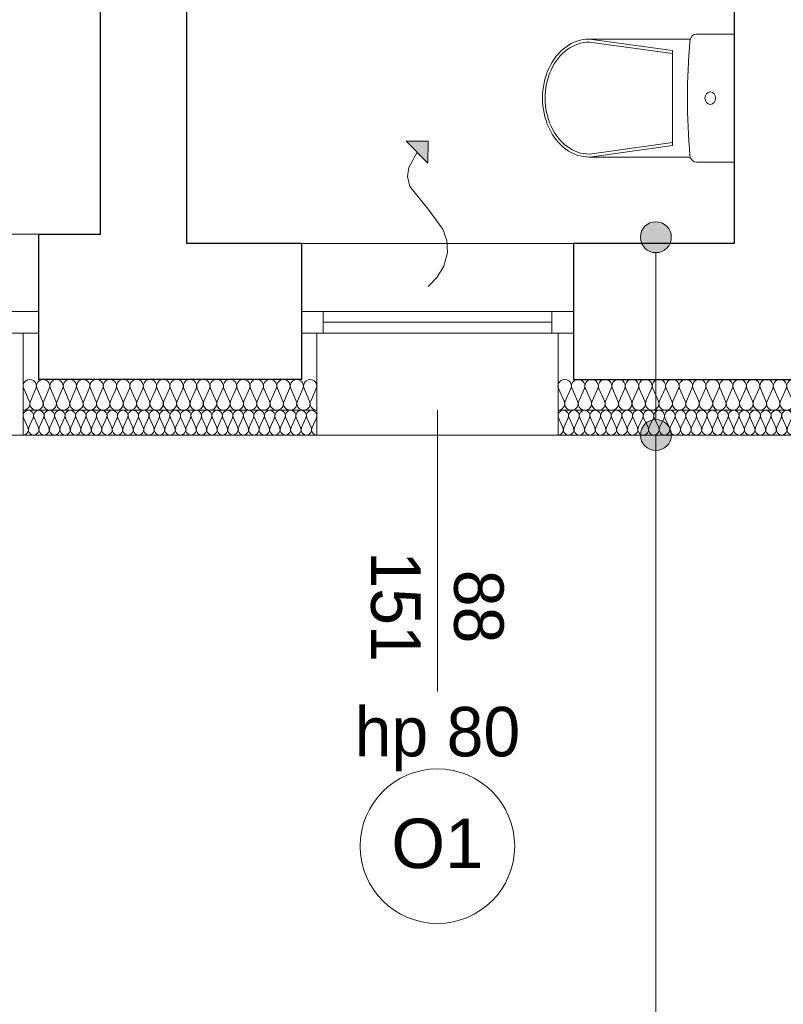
# Model space of a CAD drawing. Extents: x -438200 to -357500, y 15000 to 163871.
# Tile 52 of 148: x -419326 to -416856, y 66078 to 69263. Entities that reach past the tile are written whole.
import ezdxf

# ---------------------------------------------------------------- set-up
doc = ezdxf.new("R2010")
doc.units = 0
doc.header["$MEASUREMENT"] = 0
for name, color, linetype in [('#podkład', 252, 'Continuous'), ('A-Okna', 252, 'Continuous'), ('Arch ocieplenie', 252, 'Continuous'), ('Arch opisy', 252, 'Continuous'), ('Inwent Izolacje', 252, 'Continuous'), ('INWENT wyposarzenie', 252, 'Continuous')]:
    doc.layers.add(name, color=color, linetype=linetype)
for name, color, linetype, lineweight in [('A-Okna_Nr_Pióra__9', 252, 'Continuous', 13), ('Arch ocieplenie_Nr_Pióra__9', 252, 'Continuous', 13), ('Arch opisy okien_Nr_Pióra__9', 252, 'Continuous', 13), ('Arch opisy_Nr_Pióra__21', 252, 'Continuous', 9), ('Arch opisy_Nr_Pióra__9', 252, 'Continuous', 13), ('Arch wykończenie_Nr_Pióra__3', 252, 'Continuous', 18), ('Inwent Izolacje_Nr_Pióra__2', 252, 'Continuous', 13), ('INWENT wyposarzenie_Nr_Pióra__21', 252, 'Continuous', 9), ('INWENT. OKNA_Nr_Pióra__21', 252, 'Continuous', 9), ('INWENT. OKNA_Nr_Pióra__5', 252, 'Continuous', 13), ('INWENT.ŚCIANY_Nr_Pióra__1', 252, 'Continuous', 25), ('INWENT.ŚCIANY_Nr_Pióra__2', 252, 'Continuous', 13), ('INWENT.ŚCIANY_Nr_Pióra__21', 252, 'Continuous', 9)]:
    doc.layers.add(name, color=color, linetype=linetype, lineweight=lineweight)
doc.styles.add('GENERATED_STYLE_10', font='arial.ttf')
doc.styles.add('GENERATED_STYLE_5', font='txt')

# ---------------------------------------------------------------- blocks, each defined once
blk = doc.blocks.new('Izolacja cieplna 14_188', base_point=(-417584.9, 57732.6))
at = {"layer": 'Arch ocieplenie_Nr_Pióra__9', "linetype": 'Continuous'}
for p, q in [((-417583.5, 57788.8), (-417569.2, 57756.5)), ((-417566.3, 57756.5), (-417551.9, 57788.8)), ((-417549, 57788.8), (-417534.7, 57756.5)), ((-417531.8, 57756.5), (-417517.5, 57788.8)), ((-417514.6, 57788.8), (-417500.3, 57756.5)), ((-417497.4, 57756.5), (-417483, 57788.8)), ((-417480.1, 57788.8), (-417465.8, 57756.5)), ((-417462.9, 57756.5), (-417448.6, 57788.8)), ((-417445.7, 57788.8), (-417431.4, 57756.5)), ((-417428.5, 57756.5), (-417414.1, 57788.8)), ((-417411.2, 57788.8), (-417396.9, 57756.5)), ((-417394, 57756.5), (-417379.7, 57788.8)), ((-417376.8, 57788.8), (-417362.5, 57756.5)), ((-417359.6, 57756.5), (-417345.2, 57788.8)), ((-417342.3, 57788.8), (-417328, 57756.5)), ((-417325.1, 57756.5), (-417310.8, 57788.8)), ((-417307.9, 57788.8), (-417293.6, 57756.5)), ((-417290.7, 57756.5), (-417276.3, 57788.8)), ((-417273.4, 57788.8), (-417259.1, 57756.5)), ((-417256.2, 57756.5), (-417241.9, 57788.8)), ((-417239, 57788.8), (-417224.7, 57756.5)), ((-417221.8, 57756.5), (-417207.4, 57788.8)), ((-417204.5, 57788.8), (-417190.2, 57756.5)), ((-417187.3, 57756.5), (-417173, 57788.8)), ((-417170.1, 57788.8), (-417155.8, 57756.5)), ((-417152.9, 57756.5), (-417138.5, 57788.8)), ((-417135.6, 57788.8), (-417121.3, 57756.5)), ((-417118.4, 57756.5), (-417104.1, 57788.8)), ((-417101.2, 57788.8), (-417086.9, 57756.5)), ((-417084, 57756.5), (-417069.6, 57788.8)), ((-417066.7, 57788.8), (-417052.4, 57756.5)), ((-417049.5, 57756.5), (-417035.2, 57788.8)), ((-417032.3, 57788.8), (-417017.9, 57756.5)), ((-417015.1, 57756.5), (-417000.7, 57788.8)), ((-416997.8, 57788.8), (-416983.5, 57756.5)), ((-416980.6, 57756.5), (-416966.3, 57788.8)), ((-416963.4, 57788.8), (-416949, 57756.5)), ((-416946.2, 57756.5), (-416931.8, 57788.8)), ((-416928.9, 57788.8), (-416914.6, 57756.5)), ((-416911.7, 57756.5), (-416897.4, 57788.8)), ((-416894.5, 57788.8), (-416880.1, 57756.5)), ((-416877.3, 57756.5), (-416862.9, 57788.8)), ((-416860, 57788.8), (-416845.7, 57756.5)), ((-416842.8, 57756.5), (-416828.5, 57788.8)), ((-416825.6, 57788.8), (-416811.2, 57756.5)), ((-416808.3, 57756.5), (-416794, 57788.8)), ((-416791.1, 57788.8), (-416776.8, 57756.5)), ((-416773.9, 57756.5), (-416759.6, 57788.8))]:
    blk.add_line(p, q, dxfattribs=at)
for centre, start_param, end_param in [((-417567.7, 57795.6), 5.870392, 9.837571), ((-417533.3, 57795.6), 5.870392, 9.837571), ((-417498.8, 57795.6), 5.870392, 9.837571), ((-417464.4, 57795.6), 5.870392, 9.837571), ((-417429.9, 57795.6), 5.870392, 9.837571), ((-417395.5, 57795.6), 5.870392, 9.837571), ((-417361, 57795.6), 5.870392, 9.837571), ((-417326.6, 57795.6), 5.870392, 9.837571), ((-417292.1, 57795.6), 5.870392, 9.837571), ((-417257.7, 57795.6), 5.870392, 9.837571), ((-417223.2, 57795.6), 5.870392, 9.837571), ((-417188.8, 57795.6), 5.870392, 9.837571), ((-417154.3, 57795.6), 5.870392, 9.837571), ((-417119.9, 57795.6), 5.870392, 9.837571), ((-417085.4, 57795.6), 5.870392, 9.837571), ((-417051, 57795.6), 5.870392, 9.837571), ((-417016.5, 57795.6), 5.870392, 9.837571), ((-416982.1, 57795.6), 5.870392, 9.837571), ((-416947.6, 57795.6), 5.870392, 9.837571), ((-416913.1, 57795.6), 5.870392, 9.837571), ((-416878.7, 57795.6), 5.870392, 9.837571), ((-416844.2, 57795.6), 5.870392, 9.837571), ((-416809.8, 57795.6), 5.870392, 9.837571), ((-416775.3, 57795.6), 5.870392, 9.837571), ((-417584.9, 57749.6), 4.712389, 6.695979), ((-417550.5, 57749.6), 2.7288, 6.695979), ((-417516, 57749.6), 2.7288, 6.695979), ((-417481.6, 57749.6), 2.7288, 6.695979), ((-417447.1, 57749.6), 2.7288, 6.695979), ((-417412.7, 57749.6), 2.7288, 6.695979), ((-417378.2, 57749.6), 2.7288, 6.695979), ((-417343.8, 57749.6), 2.7288, 6.695979), ((-417309.3, 57749.6), 2.7288, 6.695979), ((-417274.9, 57749.6), 2.7288, 6.695979), ((-417240.4, 57749.6), 2.7288, 6.695979), ((-417206, 57749.6), 2.7288, 6.695979), ((-417171.5, 57749.6), 2.7288, 6.695979), ((-417137.1, 57749.6), 2.7288, 6.695979), ((-417102.6, 57749.6), 2.7288, 6.695979), ((-417068.2, 57749.6), 2.7288, 6.695979), ((-417033.7, 57749.6), 2.7288, 6.695979), ((-416999.3, 57749.6), 2.7288, 6.695979), ((-416964.8, 57749.6), 2.7288, 6.695979), ((-416930.4, 57749.6), 2.7288, 6.695979), ((-416895.9, 57749.6), 2.7288, 6.695979), ((-416861.5, 57749.6), 2.7288, 6.695979), ((-416827, 57749.6), 2.7288, 6.695979), ((-416792.6, 57749.6), 2.7288, 6.695979), ((-416758.1, 57749.6), 2.7288, 4.712389)]:
    blk.add_ellipse(centre, major_axis=(17.2, 0), ratio=0.987727, start_param=start_param, end_param=end_param, dxfattribs=at)
blk = doc.blocks.new('Izolacja cieplna 14_189', base_point=(-419314.9, 57732.6))
at = {"layer": 'Arch ocieplenie_Nr_Pióra__9', "linetype": 'Continuous'}
for p, q in [((-419313.5, 57788.8), (-419299.4, 57756.5)), ((-419296.6, 57756.5), (-419282.4, 57788.8)), ((-419279.6, 57788.8), (-419265.5, 57756.5)), ((-419262.6, 57756.5), (-419248.5, 57788.8)), ((-419245.7, 57788.8), (-419231.6, 57756.5)), ((-419228.7, 57756.5), (-419214.6, 57788.8)), ((-419211.7, 57788.8), (-419197.6, 57756.5)), ((-419194.8, 57756.5), (-419180.7, 57788.8)), ((-419177.8, 57788.8), (-419163.7, 57756.5)), ((-419160.8, 57756.5), (-419146.7, 57788.8)), ((-419143.9, 57788.8), (-419129.8, 57756.5)), ((-419126.9, 57756.5), (-419112.8, 57788.8)), ((-419110, 57788.8), (-419095.8, 57756.5)), ((-419093, 57756.5), (-419078.9, 57788.8)), ((-419076, 57788.8), (-419061.9, 57756.5)), ((-419059.1, 57756.5), (-419044.9, 57788.8)), ((-419042.1, 57788.8), (-419028, 57756.5)), ((-419025.1, 57756.5), (-419011, 57788.8)), ((-419008.2, 57788.8), (-418994.1, 57756.5)), ((-418991.2, 57756.5), (-418977.1, 57788.8)), ((-418974.2, 57788.8), (-418960.1, 57756.5)), ((-418957.3, 57756.5), (-418943.2, 57788.8)), ((-418940.3, 57788.8), (-418926.2, 57756.5)), ((-418923.3, 57756.5), (-418909.2, 57788.8)), ((-418906.4, 57788.8), (-418892.3, 57756.5)), ((-418889.4, 57756.5), (-418875.3, 57788.8)), ((-418872.5, 57788.8), (-418858.3, 57756.5)), ((-418855.5, 57756.5), (-418841.4, 57788.8)), ((-418838.5, 57788.8), (-418824.4, 57756.5)), ((-418821.6, 57756.5), (-418807.4, 57788.8)), ((-418804.6, 57788.8), (-418790.5, 57756.5)), ((-418787.6, 57756.5), (-418773.5, 57788.8)), ((-418770.7, 57788.8), (-418756.6, 57756.5)), ((-418753.7, 57756.5), (-418739.6, 57788.8)), ((-418736.7, 57788.8), (-418722.6, 57756.5)), ((-418719.8, 57756.5), (-418705.7, 57788.8)), ((-418702.8, 57788.8), (-418688.7, 57756.5)), ((-418685.8, 57756.5), (-418671.7, 57788.8)), ((-418668.9, 57788.8), (-418654.8, 57756.5)), ((-418651.9, 57756.5), (-418637.8, 57788.8)), ((-418635, 57788.8), (-418620.8, 57756.5)), ((-418618, 57756.5), (-418603.9, 57788.8)), ((-418601, 57788.8), (-418586.9, 57756.5)), ((-418584.1, 57756.5), (-418569.9, 57788.8)), ((-418567.1, 57788.8), (-418553, 57756.5)), ((-418550.1, 57756.5), (-418536, 57788.8)), ((-418533.2, 57788.8), (-418519.1, 57756.5)), ((-418516.2, 57756.5), (-418502.1, 57788.8)), ((-418499.2, 57788.8), (-418485.1, 57756.5)), ((-418482.3, 57756.5), (-418468.2, 57788.8)), ((-418465.3, 57788.8), (-418451.2, 57756.5)), ((-418448.3, 57756.5), (-418434.2, 57788.8)), ((-418431.4, 57788.8), (-418417.3, 57756.5)), ((-418414.4, 57756.5), (-418400.3, 57788.8)), ((-418397.5, 57788.8), (-418383.3, 57756.5)), ((-418380.5, 57756.5), (-418366.4, 57788.8))]:
    blk.add_line(p, q, dxfattribs=at)
for centre, start_param, end_param in [((-419298, 57795.6), 4.299595, 8.266775), ((-419264.1, 57795.6), 4.299595, 8.266775), ((-419230.1, 57795.6), 4.299595, 8.266775), ((-419196.2, 57795.6), 4.299595, 8.266775), ((-419162.3, 57795.6), 4.299595, 8.266775), ((-419128.3, 57795.6), 4.299595, 8.266775), ((-419094.4, 57795.6), 4.299595, 8.266775), ((-419060.5, 57795.6), 4.299595, 8.266775), ((-419026.6, 57795.6), 4.299595, 8.266775), ((-418992.6, 57795.6), 4.299595, 8.266775), ((-418958.7, 57795.6), 4.299595, 8.266775), ((-418924.8, 57795.6), 4.299595, 8.266775), ((-418890.8, 57795.6), 4.299595, 8.266775), ((-418856.9, 57795.6), 4.299595, 8.266775), ((-418823, 57795.6), 4.299595, 8.266775), ((-418789.1, 57795.6), 4.299595, 8.266775), ((-418755.1, 57795.6), 4.299595, 8.266775), ((-418721.2, 57795.6), 4.299595, 8.266775), ((-418687.3, 57795.6), 4.299595, 8.266775), ((-418653.3, 57795.6), 4.299595, 8.266775), ((-418619.4, 57795.6), 4.299595, 8.266775), ((-418585.5, 57795.6), 4.299595, 8.266775), ((-418551.6, 57795.6), 4.299595, 8.266775), ((-418517.6, 57795.6), 4.299595, 8.266775), ((-418483.7, 57795.6), 4.299595, 8.266775), ((-418449.8, 57795.6), 4.299595, 8.266775), ((-418415.8, 57795.6), 4.299595, 8.266775), ((-418381.9, 57795.6), 4.299595, 8.266775), ((-419314.9, 57749.6), 3.141593, 5.125182), ((-419281, 57749.6), 1.158004, 5.125183), ((-419247.1, 57749.6), 1.158004, 5.125183), ((-419213.2, 57749.6), 1.158004, 5.125183), ((-419179.2, 57749.6), 1.158004, 5.125183), ((-419145.3, 57749.6), 1.158004, 5.125183), ((-419111.4, 57749.6), 1.158004, 5.125183), ((-419077.4, 57749.6), 1.158004, 5.125183), ((-419043.5, 57749.6), 1.158004, 5.125183), ((-419009.6, 57749.6), 1.158004, 5.125183), ((-418975.7, 57749.6), 1.158004, 5.125183), ((-418941.7, 57749.6), 1.158004, 5.125183), ((-418907.8, 57749.6), 1.158004, 5.125183), ((-418873.9, 57749.6), 1.158004, 5.125183), ((-418839.9, 57749.6), 1.158004, 5.125183), ((-418806, 57749.6), 1.158004, 5.125183), ((-418772.1, 57749.6), 1.158004, 5.125183), ((-418738.2, 57749.6), 1.158004, 5.125183), ((-418704.2, 57749.6), 1.158004, 5.125183), ((-418670.3, 57749.6), 1.158004, 5.125183), ((-418636.4, 57749.6), 1.158004, 5.125183), ((-418602.4, 57749.6), 1.158004, 5.125183), ((-418568.5, 57749.6), 1.158004, 5.125183), ((-418534.6, 57749.6), 1.158004, 5.125183), ((-418500.7, 57749.6), 1.158004, 5.125183), ((-418466.7, 57749.6), 1.158004, 5.125183), ((-418432.8, 57749.6), 1.158004, 5.125183), ((-418398.9, 57749.6), 1.158004, 5.125183), ((-418364.9, 57749.6), 1.158004, 3.141593)]:
    blk.add_ellipse(centre, major_axis=(0, 17), ratio=0.997066, start_param=start_param, end_param=end_param, dxfattribs=at)
blk = doc.blocks.new('Symbol WC 2 14_306', base_point=(-417014.9, 59029.9))
at = {"layer": 'INWENT wyposarzenie_Nr_Pióra__21', "linetype": 'Continuous'}
for p, q in [((-417014.9, 59029.9), (-417137.5, 59029.9)), ((-417014.9, 59029.9), (-417014.9, 58615.3)), ((-417157.3, 59013.5), (-417483.9, 59013.5)), ((-417483.5, 59013.5), (-417214.6, 58976.3)), ((-417483.5, 59003.7), (-417214.6, 58966.6)), ((-417214.6, 58822.6), (-417214.6, 58976.3)), ((-417214.6, 58822.6), (-417214.6, 58668.9)), ((-417483.5, 58641.5), (-417214.6, 58678.6)), ((-417483.5, 58631.8), (-417214.6, 58668.9)), ((-417157.1, 58631.8), (-417483.9, 58631.8)), ((-417014.9, 58615.3), (-417137.5, 58615.3))]:
    blk.add_line(p, q, dxfattribs=at)
for centre, major_axis, ratio, start_param, end_param in [((-417137.5, 59005.8), (0, -24.1), 0.857479, 3.141593, 4.602988), ((-417483.9, 58822.6), (0, 190.8), 0.791506, 0, 3.141593), ((-417483.5, 58822.6), (0, 181.1), 0.790357, 0, 3.141593), ((-415645.6, 58822.6), (0, -1773.6), 0.857479, 4.60742, 4.817236), ((-417137.5, 58639.4), (0, -24.1), 0.857479, 4.812804, 6.283185)]:
    blk.add_ellipse(centre, major_axis=major_axis, ratio=ratio, start_param=start_param, end_param=end_param, dxfattribs=at)
blk.add_ellipse((-417092.3, 58822.6), major_axis=(0, -20.1), ratio=0.857479, dxfattribs=at)
blk = doc.blocks.new('Izolacja cieplna 14_315', base_point=(-419314.9, 57812.6))
at = {"layer": 'Inwent Izolacje_Nr_Pióra__2', "linetype": 'Continuous'}
for p, q in [((-419313.1, 57882.8), (-419295.2, 57842.4)), ((-419291.5, 57842.4), (-419273.6, 57882.8)), ((-419270, 57882.8), (-419252, 57842.4)), ((-419248.4, 57842.4), (-419230.4, 57882.8)), ((-419226.8, 57882.8), (-419208.8, 57842.4)), ((-419205.2, 57842.4), (-419187.2, 57882.8)), ((-419183.6, 57882.8), (-419165.6, 57842.4)), ((-419162, 57842.4), (-419144, 57882.8)), ((-419140.4, 57882.8), (-419122.4, 57842.4)), ((-419118.8, 57842.4), (-419100.9, 57882.8)), ((-419097.2, 57882.8), (-419079.3, 57842.4)), ((-419075.6, 57842.4), (-419057.7, 57882.8)), ((-419054, 57882.8), (-419036.1, 57842.4)), ((-419032.5, 57842.4), (-419014.5, 57882.8)), ((-419010.9, 57882.8), (-418992.9, 57842.4)), ((-418989.3, 57842.4), (-418971.3, 57882.8)), ((-418967.7, 57882.8), (-418949.7, 57842.4)), ((-418946.1, 57842.4), (-418928.1, 57882.8)), ((-418924.5, 57882.8), (-418906.5, 57842.4)), ((-418902.9, 57842.4), (-418884.9, 57882.8)), ((-418881.3, 57882.8), (-418863.4, 57842.4)), ((-418859.7, 57842.4), (-418841.8, 57882.8)), ((-418838.1, 57882.8), (-418820.2, 57842.4)), ((-418816.5, 57842.4), (-418798.6, 57882.8)), ((-418795, 57882.8), (-418777, 57842.4)), ((-418773.4, 57842.4), (-418755.4, 57882.8)), ((-418751.8, 57882.8), (-418733.8, 57842.4)), ((-418730.2, 57842.4), (-418712.2, 57882.8)), ((-418708.6, 57882.8), (-418690.6, 57842.4)), ((-418687, 57842.4), (-418669, 57882.8)), ((-418665.4, 57882.8), (-418647.4, 57842.4)), ((-418643.8, 57842.4), (-418625.9, 57882.8)), ((-418622.2, 57882.8), (-418604.3, 57842.4)), ((-418600.6, 57842.4), (-418582.7, 57882.8)), ((-418579, 57882.8), (-418561.1, 57842.4)), ((-418557.5, 57842.4), (-418539.5, 57882.8)), ((-418535.9, 57882.8), (-418517.9, 57842.4)), ((-418514.3, 57842.4), (-418496.3, 57882.8)), ((-418492.7, 57882.8), (-418474.7, 57842.4)), ((-418471.1, 57842.4), (-418453.1, 57882.8)), ((-418449.5, 57882.8), (-418431.5, 57842.4)), ((-418427.9, 57842.4), (-418409.9, 57882.8)), ((-418406.3, 57882.8), (-418388.4, 57842.4)), ((-418384.7, 57842.4), (-418366.8, 57882.8))]:
    blk.add_line(p, q, dxfattribs=at)
for centre, start_param, end_param in [((-419293.4, 57891.3), 5.870392, 9.837571), ((-419250.2, 57891.3), 5.870392, 9.837571), ((-419207, 57891.3), 5.870392, 9.837571), ((-419163.8, 57891.3), 5.870392, 9.837571), ((-419120.6, 57891.3), 5.870392, 9.837571), ((-419077.4, 57891.3), 5.870392, 9.837571), ((-419034.3, 57891.3), 5.870392, 9.837571), ((-418991.1, 57891.3), 5.870392, 9.837571), ((-418947.9, 57891.3), 5.870392, 9.837571), ((-418904.7, 57891.3), 5.870392, 9.837571), ((-418861.5, 57891.3), 5.870392, 9.837571), ((-418818.4, 57891.3), 5.870392, 9.837571), ((-418775.2, 57891.3), 5.870392, 9.837571), ((-418732, 57891.3), 5.870392, 9.837571), ((-418688.8, 57891.3), 5.870392, 9.837571), ((-418645.6, 57891.3), 5.870392, 9.837571), ((-418602.4, 57891.3), 5.870392, 9.837571), ((-418559.3, 57891.3), 5.870392, 9.837571), ((-418516.1, 57891.3), 5.870392, 9.837571), ((-418472.9, 57891.3), 5.870392, 9.837571), ((-418429.7, 57891.3), 5.870392, 9.837571), ((-418386.5, 57891.3), 5.870392, 9.837571), ((-419314.9, 57833.9), 4.712389, 6.695979), ((-419271.8, 57833.9), 2.7288, 6.695979), ((-419228.6, 57833.9), 2.7288, 6.695979), ((-419185.4, 57833.9), 2.7288, 6.695979), ((-419142.2, 57833.9), 2.7288, 6.695979), ((-419099, 57833.9), 2.7288, 6.695979), ((-419055.9, 57833.9), 2.7288, 6.695979), ((-419012.7, 57833.9), 2.7288, 6.695979), ((-418969.5, 57833.9), 2.7288, 6.695979), ((-418926.3, 57833.9), 2.7288, 6.695979), ((-418883.1, 57833.9), 2.7288, 6.695979), ((-418839.9, 57833.9), 2.7288, 6.695979), ((-418796.8, 57833.9), 2.7288, 6.695979), ((-418753.6, 57833.9), 2.7288, 6.695979), ((-418710.4, 57833.9), 2.7288, 6.695979), ((-418667.2, 57833.9), 2.7288, 6.695979), ((-418624, 57833.9), 2.7288, 6.695979), ((-418580.9, 57833.9), 2.7288, 6.695979), ((-418537.7, 57833.9), 2.7288, 6.695979), ((-418494.5, 57833.9), 2.7288, 6.695979), ((-418451.3, 57833.9), 2.7288, 6.695979), ((-418408.1, 57833.9), 2.7288, 6.695979), ((-418364.9, 57833.9), 2.7288, 4.712389)]:
    blk.add_ellipse(centre, major_axis=(21.6, 0), ratio=0.985035, start_param=start_param, end_param=end_param, dxfattribs=at)
blk = doc.blocks.new('Izolacja cieplna 14_316', base_point=(-417584.9, 57812.6))
at = {"layer": 'Inwent Izolacje_Nr_Pióra__2', "linetype": 'Continuous'}
for p, q in [((-417583.1, 57882.8), (-417565, 57842.4)), ((-417561.4, 57842.4), (-417543.3, 57882.8)), ((-417539.6, 57882.8), (-417521.5, 57842.4)), ((-417517.8, 57842.4), (-417499.7, 57882.8)), ((-417496.1, 57882.8), (-417478, 57842.4)), ((-417474.3, 57842.4), (-417456.2, 57882.8)), ((-417452.6, 57882.8), (-417434.5, 57842.4)), ((-417430.8, 57842.4), (-417412.7, 57882.8)), ((-417409, 57882.8), (-417390.9, 57842.4)), ((-417387.3, 57842.4), (-417369.2, 57882.8)), ((-417365.5, 57882.8), (-417347.4, 57842.4)), ((-417343.8, 57842.4), (-417325.7, 57882.8)), ((-417322, 57882.8), (-417303.9, 57842.4)), ((-417300.3, 57842.4), (-417282.2, 57882.8)), ((-417278.5, 57882.8), (-417260.4, 57842.4)), ((-417256.7, 57842.4), (-417238.6, 57882.8)), ((-417235, 57882.8), (-417216.9, 57842.4)), ((-417213.2, 57842.4), (-417195.1, 57882.8)), ((-417191.5, 57882.8), (-417173.4, 57842.4)), ((-417169.7, 57842.4), (-417151.6, 57882.8)), ((-417147.9, 57882.8), (-417129.8, 57842.4)), ((-417126.2, 57842.4), (-417108.1, 57882.8)), ((-417104.4, 57882.8), (-417086.3, 57842.4)), ((-417082.7, 57842.4), (-417064.6, 57882.8)), ((-417060.9, 57882.8), (-417042.8, 57842.4)), ((-417039.2, 57842.4), (-417021.1, 57882.8)), ((-417017.4, 57882.8), (-416999.3, 57842.4)), ((-416995.6, 57842.4), (-416977.5, 57882.8)), ((-416973.9, 57882.8), (-416955.8, 57842.4)), ((-416952.1, 57842.4), (-416934, 57882.8)), ((-416930.4, 57882.8), (-416912.3, 57842.4)), ((-416908.6, 57842.4), (-416890.5, 57882.8)), ((-416886.8, 57882.8), (-416868.7, 57842.4)), ((-416865.1, 57842.4), (-416847, 57882.8)), ((-416843.3, 57882.8), (-416825.2, 57842.4)), ((-416821.6, 57842.4), (-416803.5, 57882.8)), ((-416799.8, 57882.8), (-416781.7, 57842.4)), ((-416778, 57842.4), (-416759.9, 57882.8))]:
    blk.add_line(p, q, dxfattribs=at)
for centre, start_param, end_param in [((-417563.2, 57891.3), 5.870392, 9.837571), ((-417519.7, 57891.3), 5.870392, 9.837571), ((-417476.2, 57891.3), 5.870392, 9.837571), ((-417432.6, 57891.3), 5.870392, 9.837571), ((-417389.1, 57891.3), 5.870392, 9.837571), ((-417345.6, 57891.3), 5.870392, 9.837571), ((-417302.1, 57891.3), 5.870392, 9.837571), ((-417258.6, 57891.3), 5.870392, 9.837571), ((-417215, 57891.3), 5.870392, 9.837571), ((-417171.5, 57891.3), 5.870392, 9.837571), ((-417128, 57891.3), 5.870392, 9.837571), ((-417084.5, 57891.3), 5.870392, 9.837571), ((-417041, 57891.3), 5.870392, 9.837571), ((-416997.5, 57891.3), 5.870392, 9.837571), ((-416953.9, 57891.3), 5.870392, 9.837571), ((-416910.4, 57891.3), 5.870392, 9.837571), ((-416866.9, 57891.3), 5.870392, 9.837571), ((-416823.4, 57891.3), 5.870392, 9.837571), ((-416779.9, 57891.3), 5.870392, 9.837571), ((-417584.9, 57833.9), 4.712389, 6.695979), ((-417541.4, 57833.9), 2.7288, 6.695979), ((-417497.9, 57833.9), 2.7288, 6.695979), ((-417454.4, 57833.9), 2.7288, 6.695979), ((-417410.9, 57833.9), 2.7288, 6.695979), ((-417367.4, 57833.9), 2.7288, 6.695979), ((-417323.8, 57833.9), 2.7288, 6.695979), ((-417280.3, 57833.9), 2.7288, 6.695979), ((-417236.8, 57833.9), 2.7288, 6.695979), ((-417193.3, 57833.9), 2.7288, 6.695979), ((-417149.8, 57833.9), 2.7288, 6.695979), ((-417106.3, 57833.9), 2.7288, 6.695979), ((-417062.7, 57833.9), 2.7288, 6.695979), ((-417019.2, 57833.9), 2.7288, 6.695979), ((-416975.7, 57833.9), 2.7288, 6.695979), ((-416932.2, 57833.9), 2.7288, 6.695979), ((-416888.7, 57833.9), 2.7288, 6.695979), ((-416845.2, 57833.9), 2.7288, 6.695979), ((-416801.6, 57833.9), 2.7288, 6.695979), ((-416758.1, 57833.9), 2.7288, 4.712389)]:
    blk.add_ellipse(centre, major_axis=(21.8, 0), ratio=0.977441, start_param=start_param, end_param=end_param, dxfattribs=at)
blk = doc.blocks.new('Krzywa_14', base_point=(-418004.9, 58212.6))
at = {"layer": 'A-Okna_Nr_Pióra__9', "linetype": 'Continuous'}
blk.add_hatch(color=256, dxfattribs=at).paths.add_polyline_path([(-418004.9, 58683.2), (-418005.4, 58612.5), (-418075.7, 58683.6)], flags=0)
for p, q in [((-418004.9, 58683.2), (-418075.7, 58683.6)), ((-418005.4, 58612.5), (-418075.7, 58683.6)), ((-418004.9, 58683.2), (-418005.4, 58612.5))]:
    blk.add_line(p, q, dxfattribs=at)
at = {"layer": 'A-Okna_Nr_Pióra__9', "linetype": 'Continuous', "flags": 128}
blk.add_lwpolyline([(-418004.9, 58212.6), (-417975.8, 58243.8), (-417954.5, 58278.8), (-417942.3, 58323.5), (-417944.9, 58362.2), (-417957.8, 58398.7), (-418004.9, 58463.2), (-418064.6, 58536.5), (-418071.7, 58568.5), (-418067.7, 58598.4), (-418040.5, 58648)], dxfattribs=at)
blk = doc.blocks.new('Linia_140', base_point=(-417268.4, 57732.6))
at = {"layer": 'Arch opisy_Nr_Pióra__21', "linetype": 'Continuous'}
blk.add_line((-417268.4, 57732.6), (-417268.4, 55652.8), dxfattribs=at)
blk.add_circle((-417268.4, 55352.8), 300, dxfattribs=at)
blk = doc.blocks.new('Linia_141', base_point=(-417268.4, 58372.6))
at = {"layer": 'Arch opisy_Nr_Pióra__21', "linetype": 'Continuous'}
for points in [[(-417218.4, 58372.6), (-417222.2, 58391.7), (-417233.1, 58408), (-417249.3, 58418.8), (-417268.4, 58422.6), (-417287.6, 58418.8), (-417303.8, 58408), (-417314.6, 58391.7), (-417318.4, 58372.6), (-417314.6, 58353.5), (-417303.8, 58337.3), (-417287.6, 58326.4), (-417268.4, 58322.6), (-417249.3, 58326.4), (-417233.1, 58337.3), (-417222.2, 58353.5)], [(-417218.4, 57732.6), (-417222.2, 57751.7), (-417233.1, 57768), (-417249.3, 57778.8), (-417268.4, 57782.6), (-417287.6, 57778.8), (-417303.8, 57768), (-417314.6, 57751.7), (-417318.4, 57732.6), (-417314.6, 57713.5), (-417303.8, 57697.3), (-417287.6, 57686.4), (-417268.4, 57682.6), (-417249.3, 57686.4), (-417233.1, 57697.3), (-417222.2, 57713.5)]]:
    blk.add_hatch(color=256, dxfattribs=at).paths.add_polyline_path(points, flags=0)
blk.add_line((-417268.4, 58322.6), (-417268.4, 57782.6), dxfattribs=at)
for centre in [(-417268.4, 58372.6), (-417268.4, 57732.6)]:
    blk.add_circle(centre, 50, dxfattribs=at)
blk = doc.blocks.new('piętro')
at = {"layer": 'Arch opisy_Nr_Pióra__9', "color": 252, "linetype": 'Continuous'}
blk.add_circle((-417974.9, 48754.3), 250, dxfattribs=at)
at = {"layer": 'Arch wykończenie_Nr_Pióra__3', "color": 252, "linetype": 'Continuous'}
for p, q in [((-419314.9, 50084.3), (-419314.9, 50414.3)), ((-418364.9, 50084.3), (-418364.9, 50414.3)), ((-417584.9, 50084.3), (-417584.9, 50414.3)), ((-419314.9, 50084.3), (-418364.9, 50084.3)), ((-417584.9, 50084.3), (-416444.9, 50084.3))]:
    blk.add_line(p, q, dxfattribs=at)
at = {"layer": 'INWENT. OKNA_Nr_Pióra__5', "color": 252, "linetype": 'Continuous'}
for p, q in [((-419264.9, 50484.3), (-420144.9, 50484.3)), ((-419264.9, 50414.3), (-419264.9, 50484.3)), ((-418414.9, 50414.3), (-418414.9, 50484.3)), ((-417534.9, 50484.3), (-418414.9, 50484.3)), ((-418344.9, 50414.3), (-418344.9, 50484.3)), ((-417604.9, 50414.3), (-417604.9, 50484.3)), ((-417534.9, 50414.3), (-417534.9, 50484.3)), ((-417604.9, 50449.3), (-418344.9, 50449.3)), ((-419264.9, 50414.3), (-420144.9, 50414.3)), ((-417534.9, 50414.3), (-418414.9, 50414.3)), ((-417974.9, 50164.3), (-417974.9, 49254.3))]:
    blk.add_line(p, q, dxfattribs=at)
at = {"layer": 'INWENT.ŚCIANY_Nr_Pióra__1', "color": 252, "linetype": 'Continuous'}
for p, q in [((-419064.9, 50734.3), (-419064.9, 52404.3)), ((-418784.9, 50704.3), (-418784.9, 51764.3)), ((-417014.9, 51764.3), (-417014.9, 50704.3)), ((-419264.9, 50734.3), (-419264.9, 50264.3)), ((-419264.9, 50734.3), (-419064.9, 50734.3)), ((-418414.9, 50704.3), (-418784.9, 50704.3)), ((-418414.9, 50704.3), (-418414.9, 50264.3)), ((-417014.9, 50704.3), (-417534.9, 50704.3)), ((-417534.9, 50704.3), (-417534.9, 50264.3)), ((-418414.9, 50264.3), (-419264.9, 50264.3)), ((-417534.9, 50264.3), (-416494.9, 50264.3))]:
    blk.add_line(p, q, dxfattribs=at)
at = {"layer": 'INWENT.ŚCIANY_Nr_Pióra__2', "color": 252, "linetype": 'Continuous'}
for p, q in [((-419314.9, 50164.3), (-418364.9, 50164.3)), ((-417584.9, 50164.3), (-416758.1, 50164.3))]:
    blk.add_line(p, q, dxfattribs=at)
at = {"layer": 'INWENT.ŚCIANY_Nr_Pióra__21', "color": 252, "linetype": 'Continuous'}
for p, q in [((-420144.9, 50734.3), (-419264.9, 50734.3)), ((-418414.9, 50704.3), (-417534.9, 50704.3)), ((-420094.9, 50084.3), (-419314.9, 50084.3)), ((-418364.9, 50084.3), (-417584.9, 50084.3))]:
    blk.add_line(p, q, dxfattribs=at)
at = {"layer": 'A-Okna', "color": 252, "linetype": 'Continuous', "lineweight": 13}
blk.add_blockref('Krzywa_14', (-418004.9, 50564.3), dxfattribs=at)
at = {"layer": 'Arch ocieplenie', "color": 252, "linetype": 'Continuous', "lineweight": 13}
for name, p in [('Izolacja cieplna 14_189', (-419314.9, 50084.3)), ('Izolacja cieplna 14_188', (-417584.9, 50084.3))]:
    blk.add_blockref(name, p, dxfattribs=at)
at = {"layer": 'Arch opisy', "color": 252, "linetype": 'Continuous'}
for name, p in [('Linia_141', (-417268.4, 50724.3)), ('Linia_140', (-417268.4, 50084.3))]:
    blk.add_blockref(name, p, dxfattribs=at)
at = {"layer": 'Inwent Izolacje', "color": 252, "linetype": 'Continuous', "lineweight": 13}
for name, p in [('Izolacja cieplna 14_315', (-419314.9, 50164.3)), ('Izolacja cieplna 14_316', (-417584.9, 50164.3))]:
    blk.add_blockref(name, p, dxfattribs=at)
at = {"layer": 'INWENT wyposarzenie', "color": 252, "linetype": 'Continuous', "lineweight": 13}
blk.add_blockref('Symbol WC 2 14_306', (-417014.9, 51381.5), dxfattribs=at)
at = {"layer": 'Arch opisy okien_Nr_Pióra__9', "color": 252, "linetype": 'Continuous', "insert": (-417974.9, 48843.4), "char_height": 160, "attachment_point": 2, "style": 'GENERATED_STYLE_10'}
blk.add_mtext('{O1}', dxfattribs=at)
at = {"layer": 'INWENT. OKNA_Nr_Pióra__21', "color": 252, "linetype": 'Continuous', "insert": (-417760.8, 49529.3), "char_height": 160, "width": 709.227, "attachment_point": 2, "rotation": 270, "line_spacing_factor": 1.007581, "style": 'GENERATED_STYLE_5'}
blk.add_mtext('{88\\P151}', dxfattribs=at)
at = {"layer": 'INWENT. OKNA_Nr_Pióra__21', "color": 252, "linetype": 'Continuous', "insert": (-417974.9, 49204.9), "char_height": 160, "attachment_point": 2, "style": 'GENERATED_STYLE_5'}
blk.add_mtext('{hp 80}', dxfattribs=at)

msp = doc.modelspace()

# ---------------------------------------------------------------- block references
at = {"layer": '#podkład', "color": 3, "lineweight": 50}
msp.add_blockref('piętro', (0, 17835.1), dxfattribs=at)

doc.saveas('drawing.dxf')
